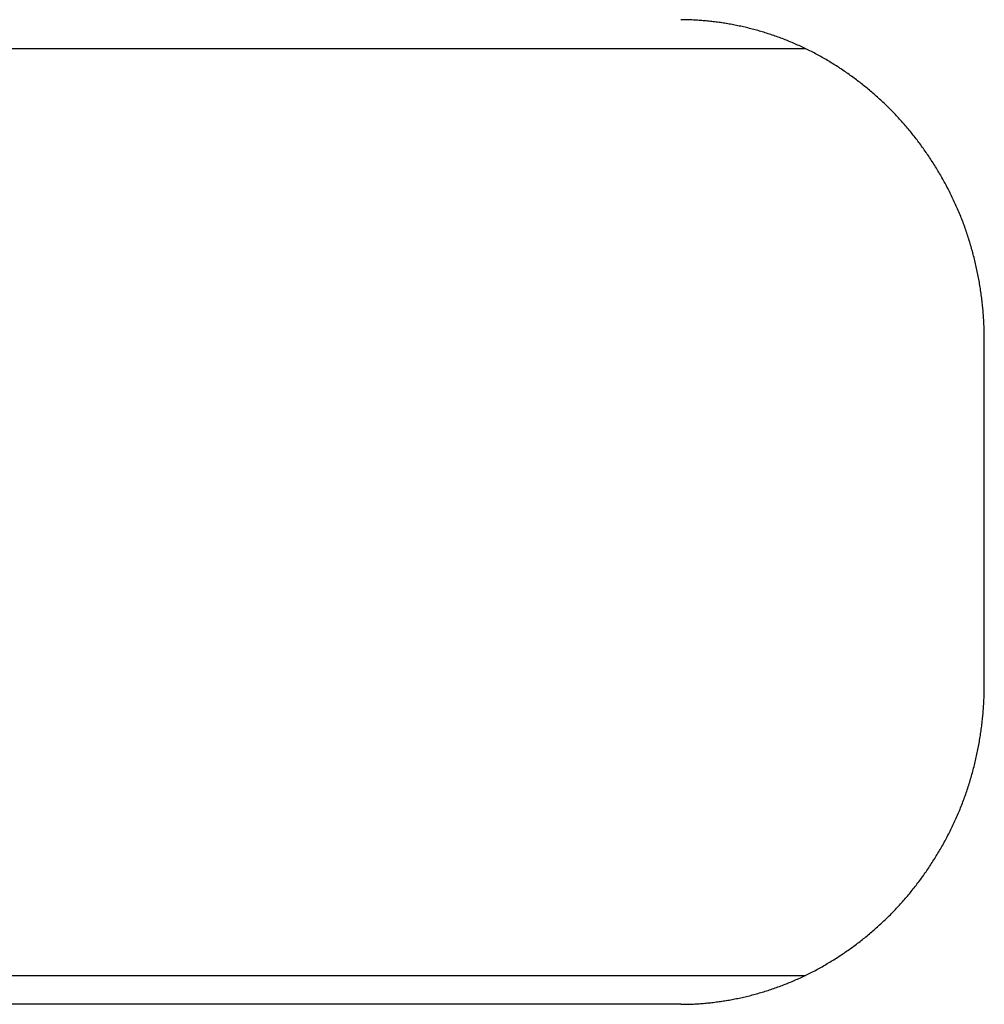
# Model space of a CAD drawing. Extents: x 668 to 3164, y 1007 to 2724.
# Tile 72 of 152: x 2194 to 2210, y 2158 to 2175. Entities that reach past the tile are written whole.
import ezdxf

# ---------------------------------------------------------------- set-up
doc = ezdxf.new("R2010")
doc.units = 0
doc.layers.add('KF_GRAVIS_12_LEFT', color=7, linetype='CONTINUOUS')

# ---------------------------------------------------------------- blocks, each defined once
blk = doc.blocks.new('KF_GRAVIS_12_LEFT')
at = {"layer": 'KF_GRAVIS_12_LEFT'}
for p, q in [((-30.33189, -79), (-54.46929, -79)), ((-27.24791, -90), (-27.24791, -84)), ((-54.46929, -95), (-30.33189, -95)), ((-32.48529, -95.5), (-45.88611, -95.5))]:
    blk.add_line(p, q, dxfattribs=at)
for points in [[(-27.2479, -84, 0), (-27.248, -83.9737, 0), (-27.2482, -83.9473, 0), (-27.2485, -83.9209, 0), (-27.249, -83.8944, 0), (-27.2495, -83.8679, 0), (-27.2503, -83.8414, 0), (-27.2511, -83.8149, 0), (-27.2521, -83.7883, 0), (-27.2532, -83.7616, 0), (-27.2544, -83.735, 0), (-27.2558, -83.7083, 0), (-27.2573, -83.6816, 0), (-27.2589, -83.6548, 0), (-27.2607, -83.6281, 0), (-27.2626, -83.6013, 0), (-27.2646, -83.5745, 0), (-27.2668, -83.5476, 0), (-27.269, -83.5208, 0), (-27.2714, -83.4939, 0), (-27.274, -83.467, 0), (-27.2767, -83.4401, 0), (-27.2795, -83.4132, 0), (-27.2824, -83.3863, 0), (-27.2855, -83.3593, 0), (-27.2887, -83.3324, 0), (-27.292, -83.3054, 0), (-27.2954, -83.2784, 0), (-27.299, -83.2514, 0), (-27.3027, -83.2244, 0), (-27.3066, -83.1974, 0), (-27.3106, -83.1704, 0), (-27.3147, -83.1434, 0), (-27.3189, -83.1164, 0), (-27.3233, -83.0894, 0), (-27.3278, -83.0624, 0), (-27.3324, -83.0354, 0), (-27.3372, -83.0084, 0), (-27.3421, -82.9814, 0), (-27.3471, -82.9544, 0), (-27.3522, -82.9275, 0), (-27.3575, -82.9005, 0), (-27.3629, -82.8735, 0), (-27.3685, -82.8466, 0), (-27.3742, -82.8196, 0), (-27.38, -82.7927, 0), (-27.3859, -82.7658, 0), (-27.392, -82.7389, 0), (-27.3982, -82.7121, 0), (-27.4045, -82.6852, 0), (-27.4109, -82.6584, 0), (-27.4175, -82.6316, 0), (-27.4242, -82.6048, 0), (-27.4311, -82.578, 0), (-27.4381, -82.5513, 0), (-27.4452, -82.5246, 0), (-27.4524, -82.4979, 0), (-27.4598, -82.4713, 0), (-27.4673, -82.4446, 0), (-27.4749, -82.418, 0), (-27.4827, -82.3915, 0), (-27.4906, -82.365, 0), (-27.4986, -82.3385, 0), (-27.5068, -82.312, 0), (-27.515, -82.2856, 0), (-27.5235, -82.2593, 0), (-27.532, -82.2329, 0), (-27.5407, -82.2066, 0), (-27.5495, -82.1804, 0), (-27.5584, -82.1542, 0), (-27.5675, -82.1281, 0), (-27.5767, -82.102, 0), (-27.586, -82.0759, 0), (-27.5955, -82.0499, 0), (-27.6051, -82.0239, 0), (-27.6148, -81.998, 0), (-27.6247, -81.9722, 0), (-27.6346, -81.9464, 0), (-27.6448, -81.9207, 0), (-27.655, -81.895, 0), (-27.6654, -81.8694, 0), (-27.6759, -81.8438, 0), (-27.6865, -81.8183, 0), (-27.6973, -81.7929, 0), (-27.7082, -81.7675, 0), (-27.7192, -81.7422, 0), (-27.7303, -81.7169, 0), (-27.7416, -81.6917, 0), (-27.753, -81.6666, 0), (-27.7645, -81.6416, 0), (-27.7761, -81.6166, 0), (-27.7878, -81.5917, 0), (-27.7997, -81.5668, 0), (-27.8117, -81.542, 0), (-27.8238, -81.5173, 0), (-27.836, -81.4927, 0), (-27.8483, -81.4681, 0), (-27.8608, -81.4436, 0), (-27.8733, -81.4192, 0), (-27.886, -81.3949, 0), (-27.8988, -81.3706, 0), (-27.9117, -81.3464, 0), (-27.9247, -81.3223, 0), (-27.9378, -81.2983, 0), (-27.951, -81.2743, 0), (-27.9643, -81.2504, 0), (-27.9777, -81.2266, 0), (-27.9913, -81.2029, 0), (-28.0049, -81.1793, 0), (-28.0186, -81.1557, 0), (-28.0325, -81.1323, 0), (-28.0464, -81.1089, 0), (-28.0604, -81.0856, 0), (-28.0746, -81.0624, 0), (-28.0888, -81.0393, 0), (-28.1031, -81.0162, 0), (-28.1176, -80.9933, 0), (-28.1321, -80.9704, 0), (-28.1467, -80.9477, 0), (-28.1614, -80.925, 0), (-28.1762, -80.9024, 0), (-28.1911, -80.8799, 0), (-28.206, -80.8575, 0), (-28.2211, -80.8352, 0), (-28.2363, -80.813, 0), (-28.2515, -80.7909, 0), (-28.2668, -80.7689, 0), (-28.2822, -80.747, 0), (-28.2977, -80.7252, 0), (-28.3133, -80.7035, 0), (-28.329, -80.6818, 0), (-28.3447, -80.6603, 0), (-28.3605, -80.6389, 0), (-28.3764, -80.6176, 0), (-28.3924, -80.5964, 0), (-28.4085, -80.5753, 0), (-28.4246, -80.5543, 0), (-28.4408, -80.5334, 0), (-28.4571, -80.5127, 0), (-28.4734, -80.492, 0), (-28.4898, -80.4714, 0), (-28.5063, -80.451, 0), (-28.5229, -80.4306, 0), (-28.5395, -80.4104, 0), (-28.5562, -80.3903, 0), (-28.573, -80.3703, 0), (-28.5899, -80.3504, 0), (-28.6068, -80.3306, 0), (-28.6237, -80.311, 0), (-28.6408, -80.2914, 0), (-28.6578, -80.272, 0), (-28.675, -80.2527, 0), (-28.6922, -80.2335, 0), (-28.7095, -80.2144, 0), (-28.7268, -80.1955, 0), (-28.7442, -80.1766, 0), (-28.7617, -80.1579, 0), (-28.7792, -80.1394, 0), (-28.7967, -80.1209, 0), (-28.8143, -80.1026, 0), (-28.8321, -80.0843, 0), (-28.8499, -80.0661, 0), (-28.8678, -80.048, 0), (-28.8859, -80.0299, 0), (-28.904, -80.0119, 0), (-28.9223, -79.9939, 0), (-28.9407, -79.9761, 0), (-28.9592, -79.9583, 0), (-28.9778, -79.9405, 0), (-28.9965, -79.9229, 0), (-29.0152, -79.9053, 0), (-29.0341, -79.8878, 0), (-29.0531, -79.8703, 0), (-29.0722, -79.853, 0), (-29.0914, -79.8357, 0), (-29.1108, -79.8185, 0), (-29.1302, -79.8013, 0), (-29.1496, -79.7843, 0), (-29.1692, -79.7673, 0), (-29.1889, -79.7504, 0), (-29.2087, -79.7336, 0), (-29.2286, -79.7169, 0), (-29.2486, -79.7002, 0), (-29.2687, -79.6836, 0), (-29.2888, -79.6672, 0), (-29.3091, -79.6508, 0), (-29.3294, -79.6344, 0), (-29.3498, -79.6182, 0), (-29.3704, -79.6021, 0), (-29.391, -79.586, 0), (-29.4117, -79.5701, 0), (-29.4325, -79.5542, 0), (-29.4533, -79.5384, 0), (-29.4743, -79.5227, 0), (-29.4953, -79.5071, 0), (-29.5164, -79.4916, 0), (-29.5376, -79.4762, 0), (-29.5589, -79.4609, 0), (-29.5803, -79.4457, 0), (-29.6017, -79.4306, 0), (-29.6233, -79.4156, 0), (-29.6449, -79.4006, 0), (-29.6666, -79.3858, 0), (-29.6883, -79.3711, 0), (-29.7101, -79.3565, 0), (-29.7321, -79.342, 0), (-29.754, -79.3276, 0), (-29.7761, -79.3132, 0), (-29.7982, -79.299, 0), (-29.8204, -79.2849, 0), (-29.8427, -79.271, 0), (-29.865, -79.2571, 0), (-29.8874, -79.2433, 0), (-29.9099, -79.2296, 0), (-29.9325, -79.2161, 0), (-29.9551, -79.2026, 0), (-29.9778, -79.1893, 0), (-30.0005, -79.1761, 0), (-30.0233, -79.163, 0), (-30.0462, -79.15, 0), (-30.0691, -79.1371, 0), (-30.0921, -79.1244, 0), (-30.1152, -79.1117, 0), (-30.1383, -79.0992, 0), (-30.1615, -79.0868, 0), (-30.1847, -79.0745, 0), (-30.208, -79.0624, 0), (-30.2313, -79.0503, 0), (-30.2547, -79.0384, 0), (-30.2782, -79.0266, 0), (-30.3017, -79.0149, 0), (-30.3253, -79.0034, 0), (-30.3489, -78.992, 0), (-30.3726, -78.9807, 0), (-30.3963, -78.9695, 0), (-30.4201, -78.9585, 0), (-30.4439, -78.9476, 0), (-30.4678, -78.9368, 0), (-30.4917, -78.9261, 0), (-30.5156, -78.9156, 0), (-30.5397, -78.9053, 0), (-30.5637, -78.895, 0), (-30.5878, -78.8849, 0), (-30.612, -78.8749, 0), (-30.6361, -78.8651, 0), (-30.6604, -78.8553, 0), (-30.6846, -78.8458, 0), (-30.7089, -78.8363, 0), (-30.7333, -78.827, 0), (-30.7577, -78.8178, 0), (-30.7821, -78.8087, 0), (-30.8065, -78.7998, 0), (-30.831, -78.791, 0), (-30.8555, -78.7824, 0), (-30.88, -78.7738, 0), (-30.9046, -78.7654, 0), (-30.9292, -78.7572, 0), (-30.9538, -78.749, 0), (-30.9784, -78.741, 0), (-31.0031, -78.7332, 0), (-31.0278, -78.7254, 0), (-31.0525, -78.7178, 0), (-31.0773, -78.7103, 0), (-31.102, -78.703, 0), (-31.1268, -78.6958, 0), (-31.1516, -78.6887, 0), (-31.1764, -78.6818, 0), (-31.2012, -78.6749, 0), (-31.2261, -78.6682, 0), (-31.2509, -78.6617, 0), (-31.2758, -78.6553, 0), (-31.3007, -78.649, 0), (-31.3255, -78.6428, 0), (-31.3504, -78.6368, 0), (-31.3753, -78.6309, 0), (-31.4002, -78.6251, 0), (-31.4252, -78.6195, 0), (-31.4501, -78.614, 0), (-31.475, -78.6086, 0), (-31.4999, -78.6033, 0), (-31.5248, -78.5982, 0), (-31.5498, -78.5932, 0), (-31.5747, -78.5884, 0), (-31.5996, -78.5837, 0), (-31.6245, -78.5791, 0), (-31.6494, -78.5746, 0), (-31.6743, -78.5703, 0), (-31.6992, -78.5661, 0), (-31.7241, -78.562, 0), (-31.749, -78.5581, 0), (-31.7738, -78.5542, 0), (-31.7987, -78.5506, 0), (-31.8235, -78.547, 0), (-31.8484, -78.5436, 0), (-31.8732, -78.5403, 0), (-31.898, -78.5371, 0), (-31.9228, -78.5341, 0), (-31.9475, -78.5312, 0), (-31.9723, -78.5284, 0), (-31.997, -78.5258, 0), (-32.0217, -78.5232, 0), (-32.0464, -78.5209, 0), (-32.071, -78.5186, 0), (-32.0956, -78.5165, 0), (-32.1202, -78.5145, 0), (-32.1448, -78.5126, 0), (-32.1694, -78.5109, 0), (-32.1939, -78.5093, 0), (-32.2183, -78.5078, 0), (-32.2428, -78.5064, 0), (-32.2672, -78.5052, 0), (-32.2916, -78.5041, 0), (-32.3159, -78.5032, 0), (-32.3403, -78.5023, 0), (-32.3645, -78.5016, 0), (-32.3888, -78.501, 0), (-32.413, -78.5006, 0), (-32.4371, -78.5003, 0), (-32.4612, -78.5001, 0), (-32.4853, -78.5, 0)], [(-32.4853, -95.5, 0), (-32.4612, -95.4999, 0), (-32.4371, -95.4997, 0), (-32.413, -95.4994, 0), (-32.3888, -95.499, 0), (-32.3645, -95.4984, 0), (-32.3403, -95.4977, 0), (-32.316, -95.4969, 0), (-32.2916, -95.4959, 0), (-32.2672, -95.4948, 0), (-32.2428, -95.4936, 0), (-32.2184, -95.4922, 0), (-32.1939, -95.4907, 0), (-32.1694, -95.4891, 0), (-32.1449, -95.4874, 0), (-32.1203, -95.4855, 0), (-32.0957, -95.4835, 0), (-32.0711, -95.4814, 0), (-32.0464, -95.4791, 0), (-32.0218, -95.4768, 0), (-31.9971, -95.4742, 0), (-31.9724, -95.4716, 0), (-31.9476, -95.4688, 0), (-31.9229, -95.4659, 0), (-31.8981, -95.4629, 0), (-31.8733, -95.4597, 0), (-31.8485, -95.4564, 0), (-31.8237, -95.453, 0), (-31.7989, -95.4495, 0), (-31.774, -95.4458, 0), (-31.7492, -95.442, 0), (-31.7243, -95.438, 0), (-31.6994, -95.434, 0), (-31.6745, -95.4298, 0), (-31.6497, -95.4254, 0), (-31.6248, -95.421, 0), (-31.5999, -95.4164, 0), (-31.575, -95.4117, 0), (-31.55, -95.4068, 0), (-31.5251, -95.4018, 0), (-31.5002, -95.3967, 0), (-31.4753, -95.3915, 0), (-31.4504, -95.3861, 0), (-31.4255, -95.3806, 0), (-31.4006, -95.375, 0), (-31.3757, -95.3692, 0), (-31.3508, -95.3633, 0), (-31.3259, -95.3573, 0), (-31.3011, -95.3511, 0), (-31.2762, -95.3448, 0), (-31.2514, -95.3384, 0), (-31.2265, -95.3318, 0), (-31.2017, -95.3252, 0), (-31.1769, -95.3184, 0), (-31.1521, -95.3114, 0), (-31.1273, -95.3043, 0), (-31.1025, -95.2971, 0), (-31.0778, -95.2898, 0), (-31.0531, -95.2823, 0), (-31.0284, -95.2747, 0), (-31.0037, -95.267, 0), (-30.979, -95.2591, 0), (-30.9544, -95.2511, 0), (-30.9298, -95.243, 0), (-30.9052, -95.2348, 0), (-30.8807, -95.2264, 0), (-30.8561, -95.2178, 0), (-30.8316, -95.2092, 0), (-30.8072, -95.2004, 0), (-30.7827, -95.1915, 0), (-30.7583, -95.1824, 0), (-30.734, -95.1733, 0), (-30.7097, -95.164, 0), (-30.6854, -95.1545, 0), (-30.6611, -95.1449, 0), (-30.6369, -95.1352, 0), (-30.6127, -95.1254, 0), (-30.5886, -95.1154, 0), (-30.5645, -95.1053, 0), (-30.5404, -95.0951, 0), (-30.5164, -95.0847, 0), (-30.4925, -95.0742, 0), (-30.4686, -95.0636, 0), (-30.4447, -95.0528, 0), (-30.4209, -95.0419, 0), (-30.3971, -95.0309, 0), (-30.3734, -95.0197, 0), (-30.3497, -95.0085, 0), (-30.3261, -94.997, 0), (-30.3026, -94.9855, 0), (-30.2791, -94.9738, 0), (-30.2556, -94.9621, 0), (-30.2322, -94.9502, 0), (-30.2089, -94.9381, 0), (-30.1856, -94.926, 0), (-30.1623, -94.9137, 0), (-30.1392, -94.9013, 0), (-30.1161, -94.8888, 0), (-30.093, -94.8762, 0), (-30.07, -94.8634, 0), (-30.0471, -94.8505, 0), (-30.0242, -94.8376, 0), (-30.0014, -94.8245, 0), (-29.9787, -94.8112, 0), (-29.956, -94.7979, 0), (-29.9334, -94.7845, 0), (-29.9108, -94.7709, 0), (-29.8884, -94.7573, 0), (-29.8659, -94.7435, 0), (-29.8436, -94.7296, 0), (-29.8213, -94.7156, 0), (-29.7991, -94.7016, 0), (-29.777, -94.6874, 0), (-29.7549, -94.673, 0), (-29.733, -94.6586, 0), (-29.7111, -94.6441, 0), (-29.6892, -94.6295, 0), (-29.6675, -94.6148, 0), (-29.6458, -94.6, 0), (-29.6242, -94.585, 0), (-29.6026, -94.57, 0), (-29.5812, -94.5549, 0), (-29.5598, -94.5397, 0), (-29.5385, -94.5244, 0), (-29.5173, -94.509, 0), (-29.4962, -94.4935, 0), (-29.4751, -94.4779, 0), (-29.4542, -94.4622, 0), (-29.4333, -94.4464, 0), (-29.4125, -94.4305, 0), (-29.3918, -94.4145, 0), (-29.3711, -94.3985, 0), (-29.3506, -94.3823, 0), (-29.3302, -94.3661, 0), (-29.3098, -94.3498, 0), (-29.2895, -94.3334, 0), (-29.2694, -94.3169, 0), (-29.2493, -94.3003, 0), (-29.2293, -94.2836, 0), (-29.2094, -94.2669, 0), (-29.1896, -94.2501, 0), (-29.1699, -94.2332, 0), (-29.1503, -94.2162, 0), (-29.1307, -94.1991, 0), (-29.1113, -94.1819, 0), (-29.092, -94.1647, 0), (-29.0728, -94.1474, 0), (-29.0536, -94.13, 0), (-29.0346, -94.1126, 0), (-29.0157, -94.095, 0), (-28.9969, -94.0774, 0), (-28.9782, -94.0598, 0), (-28.9595, -94.042, 0), (-28.941, -94.0242, 0), (-28.9226, -94.0063, 0), (-28.9043, -93.9883, 0), (-28.8861, -93.9703, 0), (-28.868, -93.9522, 0), (-28.8501, -93.9341, 0), (-28.8322, -93.9158, 0), (-28.8144, -93.8975, 0), (-28.7968, -93.8792, 0), (-28.7793, -93.8608, 0), (-28.7618, -93.8422, 0), (-28.7444, -93.8236, 0), (-28.727, -93.8048, 0), (-28.7097, -93.7858, 0), (-28.6924, -93.7668, 0), (-28.6752, -93.7477, 0), (-28.6581, -93.7284, 0), (-28.641, -93.709, 0), (-28.624, -93.6895, 0), (-28.6071, -93.6698, 0), (-28.5902, -93.6501, 0), (-28.5734, -93.6302, 0), (-28.5566, -93.6103, 0), (-28.5399, -93.5902, 0), (-28.5233, -93.57, 0), (-28.5068, -93.5496, 0), (-28.4903, -93.5292, 0), (-28.4739, -93.5087, 0), (-28.4575, -93.488, 0), (-28.4413, -93.4673, 0), (-28.4251, -93.4464, 0), (-28.409, -93.4254, 0), (-28.3929, -93.4044, 0), (-28.3769, -93.3832, 0), (-28.3611, -93.3619, 0), (-28.3452, -93.3405, 0), (-28.3295, -93.319, 0), (-28.3139, -93.2974, 0), (-28.2983, -93.2757, 0), (-28.2828, -93.2539, 0), (-28.2674, -93.232, 0), (-28.2521, -93.21, 0), (-28.2368, -93.1879, 0), (-28.2217, -93.1657, 0), (-28.2066, -93.1434, 0), (-28.1917, -93.121, 0), (-28.1768, -93.0985, 0), (-28.162, -93.076, 0), (-28.1473, -93.0533, 0), (-28.1327, -93.0305, 0), (-28.1182, -93.0077, 0), (-28.1037, -92.9848, 0), (-28.0894, -92.9617, 0), (-28.0752, -92.9386, 0), (-28.061, -92.9154, 0), (-28.047, -92.8921, 0), (-28.0331, -92.8687, 0), (-28.0192, -92.8453, 0), (-28.0055, -92.8217, 0), (-27.9918, -92.7981, 0), (-27.9783, -92.7744, 0), (-27.9649, -92.7506, 0), (-27.9516, -92.7267, 0), (-27.9383, -92.7027, 0), (-27.9252, -92.6787, 0), (-27.9122, -92.6546, 0), (-27.8993, -92.6304, 0), (-27.8865, -92.6061, 0), (-27.8739, -92.5818, 0), (-27.8613, -92.5573, 0), (-27.8488, -92.5329, 0), (-27.8365, -92.5083, 0), (-27.8243, -92.4836, 0), (-27.8122, -92.4589, 0), (-27.8002, -92.4341, 0), (-27.7883, -92.4093, 0), (-27.7766, -92.3844, 0), (-27.7649, -92.3594, 0), (-27.7534, -92.3343, 0), (-27.742, -92.3092, 0), (-27.7307, -92.284, 0), (-27.7196, -92.2587, 0), (-27.7086, -92.2334, 0), (-27.6977, -92.208, 0), (-27.6869, -92.1826, 0), (-27.6763, -92.1571, 0), (-27.6657, -92.1315, 0), (-27.6553, -92.1059, 0), (-27.6451, -92.0802, 0), (-27.635, -92.0545, 0), (-27.625, -92.0286, 0), (-27.6151, -92.0028, 0), (-27.6054, -91.9769, 0), (-27.5958, -91.9509, 0), (-27.5863, -91.9249, 0), (-27.577, -91.8988, 0), (-27.5677, -91.8727, 0), (-27.5587, -91.8466, 0), (-27.5497, -91.8203, 0), (-27.5409, -91.7941, 0), (-27.5322, -91.7678, 0), (-27.5237, -91.7415, 0), (-27.5152, -91.7151, 0), (-27.5069, -91.6886, 0), (-27.4988, -91.6622, 0), (-27.4908, -91.6357, 0), (-27.4829, -91.6092, 0), (-27.4751, -91.5826, 0), (-27.4674, -91.556, 0), (-27.4599, -91.5294, 0), (-27.4526, -91.5027, 0), (-27.4453, -91.476, 0), (-27.4382, -91.4493, 0), (-27.4312, -91.4225, 0), (-27.4244, -91.3957, 0), (-27.4176, -91.3689, 0), (-27.411, -91.3421, 0), (-27.4046, -91.3153, 0), (-27.3982, -91.2884, 0), (-27.392, -91.2615, 0), (-27.386, -91.2346, 0), (-27.38, -91.2077, 0), (-27.3742, -91.1808, 0), (-27.3685, -91.1538, 0), (-27.363, -91.1269, 0), (-27.3576, -91.0999, 0), (-27.3523, -91.0729, 0), (-27.3471, -91.0459, 0), (-27.3421, -91.0189, 0), (-27.3372, -90.9919, 0), (-27.3325, -90.9649, 0), (-27.3278, -90.9379, 0), (-27.3233, -90.9109, 0), (-27.3189, -90.8838, 0), (-27.3147, -90.8568, 0), (-27.3106, -90.8298, 0), (-27.3066, -90.8028, 0), (-27.3028, -90.7758, 0), (-27.299, -90.7488, 0), (-27.2955, -90.7218, 0), (-27.292, -90.6948, 0), (-27.2887, -90.6678, 0), (-27.2855, -90.6408, 0), (-27.2824, -90.6139, 0), (-27.2795, -90.5869, 0), (-27.2767, -90.56, 0), (-27.274, -90.5331, 0), (-27.2715, -90.5062, 0), (-27.269, -90.4793, 0), (-27.2668, -90.4524, 0), (-27.2646, -90.4256, 0), (-27.2626, -90.3988, 0), (-27.2607, -90.372, 0), (-27.2589, -90.3452, 0), (-27.2573, -90.3185, 0), (-27.2558, -90.2917, 0), (-27.2544, -90.265, 0), (-27.2532, -90.2384, 0), (-27.2521, -90.2118, 0), (-27.2511, -90.1852, 0), (-27.2503, -90.1586, 0), (-27.2495, -90.1321, 0), (-27.249, -90.1056, 0), (-27.2485, -90.0791, 0), (-27.2482, -90.0527, 0), (-27.248, -90.0263, 0), (-27.2479, -90, 0)]]:
    blk.add_polyline3d(points, dxfattribs=at)

msp = doc.modelspace()

# ---------------------------------------------------------------- block references
at = {"layer": 'KF_GRAVIS_12_LEFT'}
msp.add_blockref('KF_GRAVIS_12_LEFT', (2237.688, 2253.101), dxfattribs=at)

doc.saveas('drawing.dxf')
